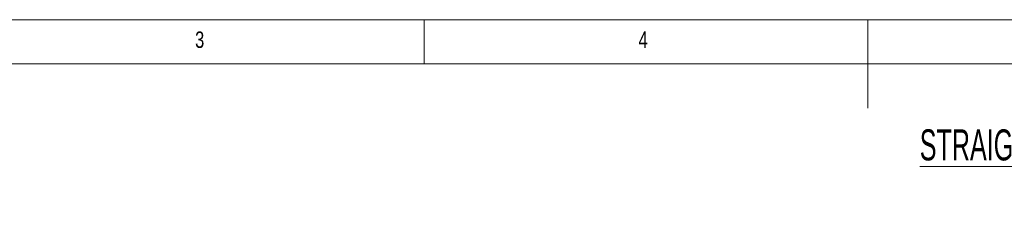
# Model space of a CAD drawing. Header units: millimetres. Extents: x 5 to 415, y 5 to 292.
# Tile 42 of 57: x 114 to 225, y 270 to 292. Entities that reach past the tile are written whole.
import ezdxf

# ---------------------------------------------------------------- set-up
doc = ezdxf.new("R2010")
doc.units = ezdxf.units.MM
doc.styles.add('SLDTEXTSTYLE0', font='TXT', dxfattribs={"width": 0.605})
doc.styles.add('SLDTEXTSTYLE1', font='TXT', dxfattribs={"width": 0.75})

msp = doc.modelspace()

# ---------------------------------------------------------------- linework, layer by layer
at = {"color": 7, "linetype": 'Continuous', "lineweight": 0}
for p, q in [((415, 292), (5, 292)), ((160, 287), (160, 292)), ((210, 292), (210, 282)), ((409.996, 287), (9.996, 287))]:
    msp.add_line(p, q, dxfattribs=at)

# ---------------------------------------------------------------- texts
at = {"color": 7, "linetype": 'Continuous', "lineweight": 0, "attachment_point": 1}
for s, insert, char_height, style in [('3', (134.167, 290.668), 1.852, 'SLDTEXTSTYLE1'), ('4', (184.167, 290.668), 1.852, 'SLDTEXTSTYLE1'), ('\\LSTRAIGHT CONFIGURATION', (215.872, 279.621), 3.5, 'SLDTEXTSTYLE0')]:
    msp.add_mtext(s, dxfattribs=dict(at, insert=insert, char_height=char_height, style=style))

doc.saveas('drawing.dxf')
